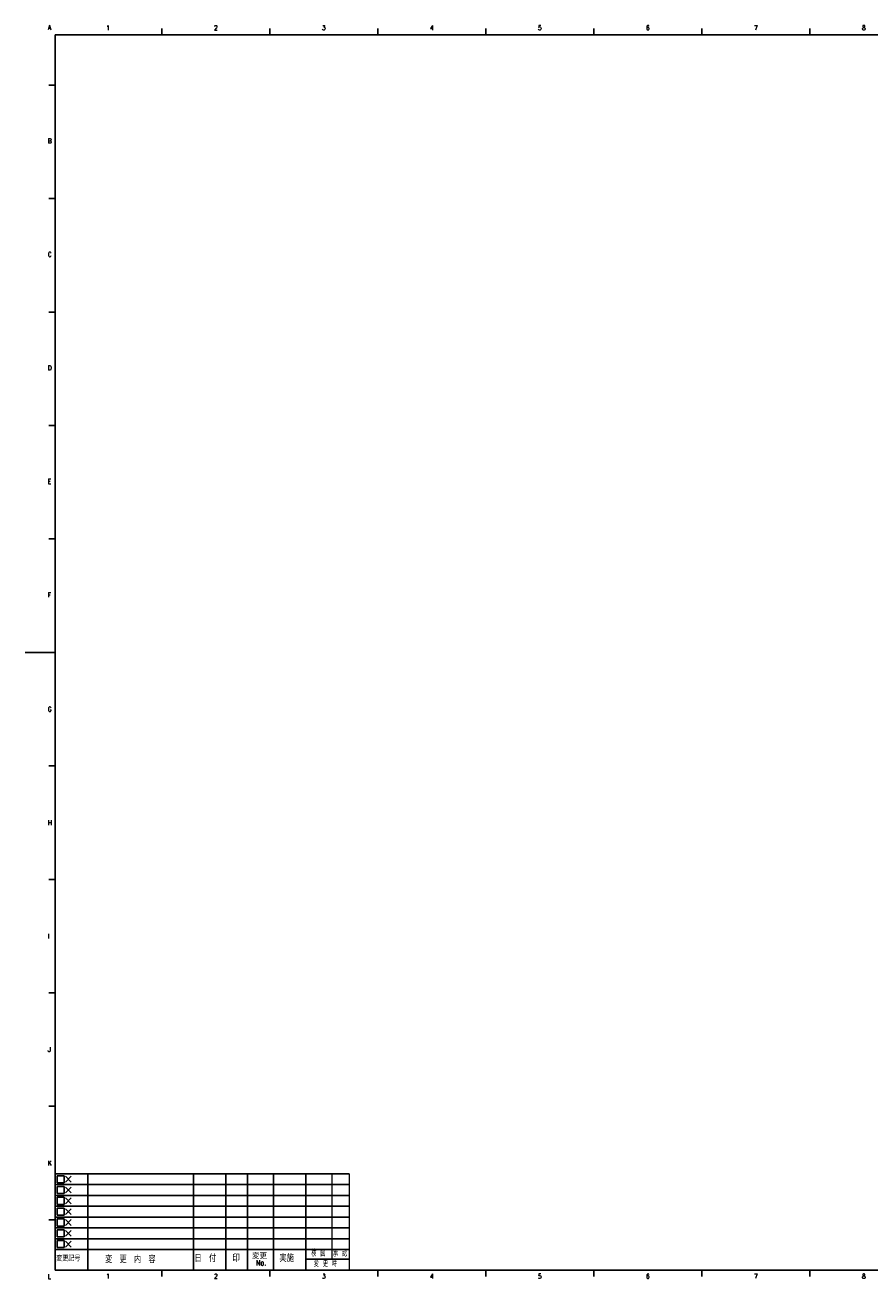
# Model space of a CAD drawing. Header units: millimetres. Extents: x 8 to 951, y -115 to 594.
# Tile 1 of 4: x 8 to 399, y 7 to 587. Entities that reach past the tile are written whole.
import ezdxf

# ---------------------------------------------------------------- set-up
doc = ezdxf.new("R2010")
doc.units = ezdxf.units.MM
doc.layers.add('SLD-0', color=7, linetype='Continuous')
doc.styles.add('SLDTEXTSTYLE34', font='TXT', dxfattribs={"width": 0.760355, "bigfont": 'bigfont'})
doc.styles.add('SLDTEXTSTYLE35', font='TXT', dxfattribs={"width": 0.557533, "bigfont": 'bigfont'})
doc.styles.add('SLDTEXTSTYLE36', font='TXT', dxfattribs={"width": 0.563926, "bigfont": 'bigfont'})
doc.styles.add('SLDTEXTSTYLE37', font='TXT', dxfattribs={"width": 0.712523, "bigfont": 'bigfont'})
doc.styles.add('SLDTEXTSTYLE38', font='TXT', dxfattribs={"width": 0.802139, "bigfont": 'bigfont'})
doc.styles.add('SLDTEXTSTYLE39', font='TXT', dxfattribs={"width": 0.792094, "bigfont": 'bigfont'})
doc.styles.add('SLDTEXTSTYLE40', font='TXT', dxfattribs={"width": 0.75242, "bigfont": 'bigfont'})
doc.styles.add('SLDTEXTSTYLE41', font='TXT', dxfattribs={"width": 0.744485, "bigfont": 'bigfont'})
doc.styles.add('SLDTEXTSTYLE42', font='TXT', dxfattribs={"width": 0.988235, "bigfont": 'bigfont'})
doc.styles.add('SLDTEXTSTYLE9', font='TXT', dxfattribs={"width": 0.750094, "bigfont": 'bigfont'})

# ---------------------------------------------------------------- blocks, each defined once
blk = doc.blocks.new('ﾌﾞﾛｯｸ2')
at = {"layer": 'SLD-0', "attachment_point": 1}
for s, insert, char_height, style in [('K', (-0.03, 55.22), 2.2, 'SLDTEXTSTYLE9'), ('変更記号', (3.8, 11.25), 2.5, 'SLDTEXTSTYLE38'), ('日\u3000付', (67.78, 11.54), 3.2, 'SLDTEXTSTYLE40'), ('印', (85.31, 11.62), 3.2, 'SLDTEXTSTYLE39'), ('変更', (94.48, 12.32), 2.5, 'SLDTEXTSTYLE42'), ('実施', (107.11, 11.65), 3.2, 'SLDTEXTSTYLE34'), ('検 図', (121.88, 13.9), 3, 'SLDTEXTSTYLE36'), ('承 認', (131.91, 13.9), 3, 'SLDTEXTSTYLE36'), ('変\u3000更\u3000内\u3000容', (26.45, 11.08), 3.2, 'SLDTEXTSTYLE41'), ('No.', (96.31, 9.27), 2.5, 'SLDTEXTSTYLE37'), ('変 更 時', (123.07, 9.16), 3, 'SLDTEXTSTYLE35'), ('L', (-0.03, 2.72), 2.2, 'SLDTEXTSTYLE9'), ('1', (26.92, 2.87), 2.2, 'SLDTEXTSTYLE9'), ('2', (76.92, 2.87), 2.2, 'SLDTEXTSTYLE9'), ('3', (126.92, 2.87), 2.2, 'SLDTEXTSTYLE9'), ('4', (176.92, 2.87), 2.2, 'SLDTEXTSTYLE9')]:
    blk.add_mtext(s, dxfattribs=dict(at, insert=insert, char_height=char_height, style=style))

msp = doc.modelspace()

# ---------------------------------------------------------------- linework, layer by layer
at = {"layer": 'SLD-0', "color": 7, "linetype": 'Continuous'}
for p, q in [((21.75, 582.75), (21.75, 11.25)), ((21.75, 582.75), (820.25, 582.75)), ((71, 582.75), (71, 585.75)), ((121, 582.75), (121, 585.75)), ((171, 582.75), (171, 585.75)), ((221, 582.75), (221, 585.75)), ((271, 582.75), (271, 585.75)), ((321, 582.75), (321, 585.75)), ((371, 582.75), (371, 585.75)), ((21.75, 559.5), (18.75, 559.5)), ((21.75, 507), (18.75, 507)), ((21.75, 454.5), (18.75, 454.5)), ((21.75, 402), (18.75, 402)), ((21.75, 349.5), (18.75, 349.5)), ((7.75, 297), (21.75, 297)), ((21.75, 244.5), (18.75, 244.5)), ((21.75, 192), (18.75, 192)), ((21.75, 139.5), (18.75, 139.5)), ((21.75, 87), (18.75, 87)), ((21.75, 55.75), (157.75, 55.75)), ((22.6, 54.9), (22.6, 51.6)), ((22.6, 54.9), (25.9, 54.9)), ((25.9, 54.9), (25.9, 51.6)), ((26.4, 54.6), (29.1, 51.9)), ((26.4, 51.9), (29.1, 54.6)), ((36.75, 55.75), (36.75, 11.25)), ((85.75, 55.75), (85.75, 11.25)), ((100.75, 55.75), (100.75, 11.25)), ((110.75, 55.75), (110.75, 11.25)), ((122.75, 55.75), (122.75, 11.25)), ((137.75, 55.75), (137.75, 11.25)), ((21.75, 50.75), (157.75, 50.75)), ((22.6, 51.6), (25.9, 51.6)), ((22.6, 49.9), (25.9, 49.9)), ((22.6, 49.9), (22.6, 46.6)), ((22.6, 46.6), (25.9, 46.6)), ((25.9, 49.9), (25.9, 46.6)), ((26.4, 49.6), (29.1, 46.9)), ((26.4, 46.9), (29.1, 49.6)), ((21.75, 45.75), (157.75, 45.75)), ((21.75, 40.75), (157.75, 40.75)), ((22.6, 44.9), (25.9, 44.9)), ((22.6, 44.9), (22.6, 41.6)), ((22.6, 41.6), (25.9, 41.6)), ((25.9, 44.9), (25.9, 41.6)), ((26.4, 44.6), (29.1, 41.9)), ((26.4, 41.9), (29.1, 44.6)), ((21.75, 35.75), (157.75, 35.75)), ((22.6, 39.9), (22.6, 36.6)), ((22.6, 39.9), (25.9, 39.9)), ((22.6, 36.6), (25.9, 36.6)), ((22.6, 34.9), (22.6, 31.6)), ((22.6, 34.9), (25.9, 34.9)), ((25.9, 39.9), (25.9, 36.6)), ((25.9, 34.9), (25.9, 31.6)), ((26.4, 39.6), (29.1, 36.9)), ((26.4, 36.9), (29.1, 39.6)), ((21.75, 34.5), (18.75, 34.5)), ((21.75, 30.75), (157.75, 30.75)), ((22.6, 31.6), (25.9, 31.6)), ((22.6, 29.9), (22.6, 26.6)), ((22.6, 29.9), (25.9, 29.9)), ((25.9, 29.9), (25.9, 26.6)), ((26.4, 34.6), (29.1, 31.9)), ((26.4, 31.9), (29.1, 34.6)), ((26.4, 29.6), (29.1, 26.9)), ((26.4, 26.9), (29.1, 29.6)), ((21.75, 25.75), (157.75, 25.75)), ((22.6, 26.6), (25.9, 26.6)), ((22.6, 24.9), (22.6, 21.6)), ((22.6, 24.9), (25.9, 24.9)), ((25.9, 24.9), (25.9, 21.6)), ((26.4, 24.6), (29.1, 21.9)), ((26.4, 21.9), (29.1, 24.6)), ((21.75, 20.75), (157.75, 20.75)), ((22.6, 21.6), (25.9, 21.6)), ((137.75, 16.25), (157.75, 16.25)), ((21.75, 11.25), (820.25, 11.25)), ((71, 11.25), (71, 8.25)), ((121, 11.25), (121, 8.25)), ((171, 11.25), (171, 8.25)), ((221, 11.25), (221, 8.25)), ((271, 11.25), (271, 8.25)), ((321, 11.25), (321, 8.25)), ((371, 11.25), (371, 8.25))]:
    msp.add_line(p, q, dxfattribs=at)
at = {"layer": 'SLD-0', "lineweight": 0}
for p, q in [((149.75, 55.75), (149.75, 16.25)), ((157.75, 55.75), (157.75, 11.25))]:
    msp.add_line(p, q, dxfattribs=at)
at = {"layer": 'SLD-0', "color": 7, "linetype": 'Continuous'}
msp.add_arc((224.85, 11.35), 0.1, 179.99999, 270, dxfattribs=at)

# ---------------------------------------------------------------- block references
at = {"color": 7, "linetype": 'Continuous'}
msp.add_blockref('ﾌﾞﾛｯｸ2', (18.36, 6.61), dxfattribs=at)

# ---------------------------------------------------------------- texts
at = {"layer": 'SLD-0', "char_height": 2.2, "attachment_point": 1, "style": 'SLDTEXTSTYLE9'}
for s, insert in [('A', (18.33, 587.26)), ('1', (45.27, 587.11)), ('2', (95.27, 587.11)), ('3', (145.27, 587.11)), ('4', (195.27, 587.11)), ('5', (245.27, 587.11)), ('6', (295.27, 587.11)), ('7', (345.27, 587.11)), ('8', (395.27, 587.11)), ('B', (18.33, 534.76)), ('C', (18.33, 482.26)), ('D', (18.33, 429.76)), ('E', (18.33, 377.26)), ('F', (18.33, 324.76)), ('G', (18.33, 271.83)), ('H', (18.33, 219.33)), ('I', (18.33, 166.83)), ('J', (18.33, 114.33)), ('5', (245.27, 9.49)), ('6', (295.27, 9.49)), ('7', (345.27, 9.49)), ('8', (395.27, 9.49))]:
    msp.add_mtext(s, dxfattribs=dict(at, insert=insert))

doc.saveas('drawing.dxf')
